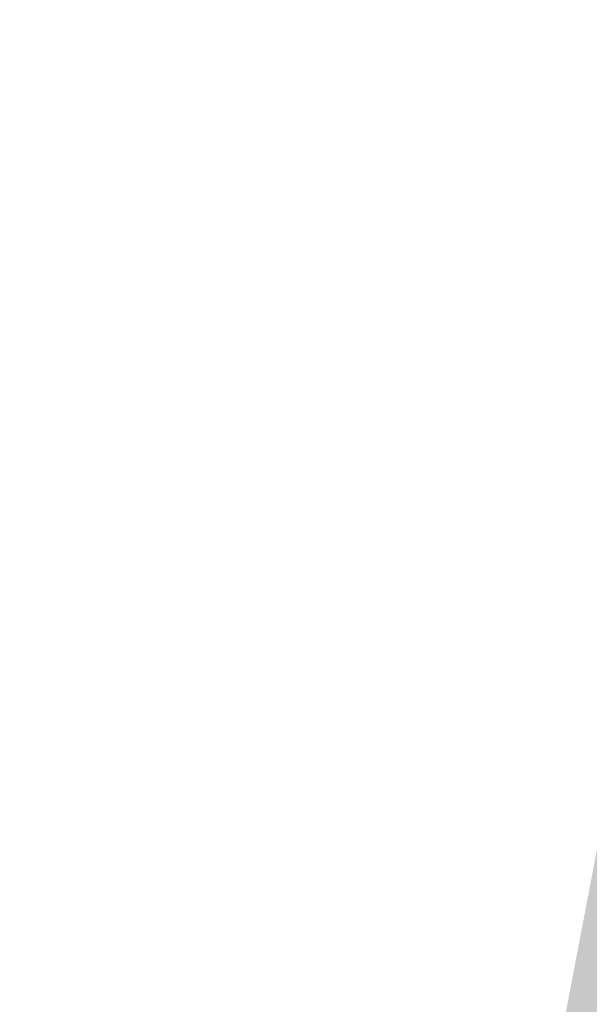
# Model space of a CAD drawing. Header units: inches. Extents: x -433 to 341, y -109 to 237.
# Tile 77 of 256: x -354.26 to -351.33, y 29.39 to 34.45. Entities that reach past the tile are written whole.
import ezdxf

# ---------------------------------------------------------------- set-up
doc = ezdxf.new("R2010")
doc.units = ezdxf.units.IN
doc.header["$MEASUREMENT"] = 0
doc.layers.add('1_mata', color=7, linetype='Continuous', lineweight=5)
doc.layers.add('1_trawa', color=82, linetype='Continuous', lineweight=5)
picture_1 = doc.add_image_def('image1.jpg', size_in_pixel=(9921, 7015))

msp = doc.modelspace()

# ---------------------------------------------------------------- hatches: boundary and pattern name
at = {"layer": '1_trawa'}
h = msp.add_hatch(dxfattribs=at)
h.set_pattern_fill('GRASS', color=256, scale=0.5)
h.set_pattern_definition([(90, (-330.8982, 0), (-0.3535534, 0.3535534), [0.09375, -0.6133568]), (45, (-330.8982, 0), (-0.3535534, 0.3535534), [0.09375, -0.40625]), (135, (-330.8982, 0), (-0.3535534, -0.3535534), [0.09375, -0.40625])])
h.paths.add_polyline_path([(-348.534, 46.0021), (-350.5175, 34.3585), (-350.4589, 34.3585), (-350.8046, 32.7514), (-347.0678, 32.1178), (-347.4656, 33.4722), (-344.5872, 34.3177), (-344.4051, 36.9465), (-345.878, 37.2304), (-344.9316, 42.1401), (-341.9859, 41.5722), (-342.9322, 36.6626), (-344.4051, 36.9465), (-344.5872, 34.3177), (-344.5139, 34.0681), (-344.0702, 32.5577), (-341.818, 33.1037), (-338.6447, 33.2189), (-338.8526, 34.7997), (-337.3591, 34.9223), (-335.5616, 43.6288), (-343.3637, 45.1889)])
h.paths.add_polyline_path([(-350.8046, 32.7514), (-351.6667, 28.2246), (-344.9454, 27.0189), (-338.427, 28.8347), (-338.2728, 28.8692), (-338.4126, 30.1563), (-338.5852, 33.2267), (-341.818, 33.1037), (-344.0702, 32.5577), (-342.8962, 28.5609), (-345.7746, 27.7154), (-347.0678, 32.1178)])
h.paths.add_polyline_path([(-338.8049, 12.4075), (-337.7845, 20.6073), (-350.6691, 21.5558), (-350.5378, 24.1561), (-357.276, 24.533), (-357.5885, 18.9399), (-357.0399, 18.9093), (-356.99, 18.9066), (-357.0713, 17.411), (-351.5812, 17.0688), (-351.3207, 19.5543), (-345.1459, 19.2738), (-345.5172, 13.3328)])
h.paths.add_polyline_path([(-357.4947, 20.6175), (-370.0389, 21.1882), (-370.5199, 12.2972), (-360.3926, 11.5827), (-359.9334, 19.1059), (-363.299, 19.3045), (-363.4619, 16.3089), (-365.4589, 16.4175), (-365.5403, 14.9197), (-369.5344, 15.1368), (-369.1499, 19.6496), (-357.5859, 18.9412)])

# ---------------------------------------------------------------- pictures from other files: only their frames are drawn
at = {"layer": '1_mata'}
image = msp.add_image(picture_1, insert=(-284.1864, -108.6544), size_in_units=(210.5211, 148.8565), rotation=90, dxfattribs=dict(at, fade=30))
image.dxf.flags = 7

doc.saveas('drawing.dxf')
